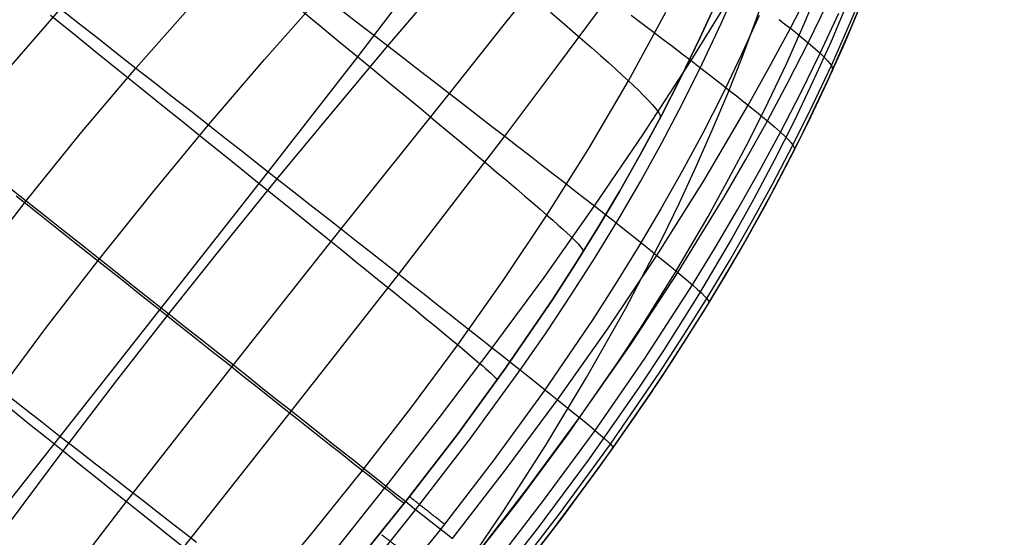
# Model space of a CAD drawing. Header units: millimetres. Extents: x -58 to 58, y -58 to 57.
# Tile 26 of 102: x -40 to -18, y 24 to 36. Entities that reach past the tile are written whole.
import ezdxf

# ---------------------------------------------------------------- set-up
doc = ezdxf.new("R2010")
doc.units = ezdxf.units.MM
doc.header["$MEASUREMENT"] = 0
doc.layers.add('Predefinito', color=5, linetype='Continuous')

msp = doc.modelspace()

# ---------------------------------------------------------------- linework, layer by layer
at = {"layer": 'Predefinito', "extrusion": (3.47394e-06, 6.55532e-06, 1)}
msp.add_lwpolyline([(-40.058, 12.07), (-39.511, 12.544), (-38.868, 13.127), (-38.236, 13.724), (-37.616, 14.335), (-37.008, 14.96), (-36.412, 15.597), (-35.826, 16.246), (-34.685, 17.574), (-33.583, 18.938), (-32.512, 20.332), (-31.468, 21.749), (-30.451, 23.189), (-29.462, 24.65), (-28.506, 26.136), (-27.59, 27.651), (-26.719, 29.196), (-25.898, 30.771), (-25.508, 31.571), (-25.133, 32.379), (-24.772, 33.195), (-24.427, 34.019), (-24.097, 34.85), (-23.784, 35.689), (-23.488, 36.534), (-23.21, 37.386), (-22.948, 38.244), (-22.704, 39.109), (-22.478, 39.979), (-22.27, 40.855), (-22.08, 41.736), (-21.908, 42.622), (-21.754, 43.512), (-21.618, 44.405), (-21.5, 45.301), (-21.4, 46.2), (-21.317, 47.1), (-21.251, 48.002), (-21.202, 48.906), (-21.17, 49.812), (-21.154, 50.72), (-21.155, 51.629), (-21.201, 53.448)], dxfattribs=at)
at = {"layer": 'Predefinito'}
for points in [[(-30.918, 22.591), (-29.136, 24.852), (-27.995, 26.397), (-26.898, 27.979), (-26.368, 28.785), (-25.599, 30.014), (-24.865, 31.265), (-24.398, 32.11), (-23.948, 32.963), (-23.516, 33.825), (-23.103, 34.696), (-22.71, 35.576), (-22.336, 36.466)], [(-32.75, 23.51), (-31.612, 24.921), (-30.494, 26.372), (-29.404, 27.866), (-28.35, 29.408), (-27.838, 30.199), (-27.338, 31.004), (-26.851, 31.823), (-26.378, 32.657), (-25.919, 33.507), (-25.475, 34.373), (-25.048, 35.256), (-24.639, 36.157)], [(-24.639, 36.157), (-25.048, 35.256), (-25.475, 34.373), (-25.919, 33.507), (-26.378, 32.657), (-26.851, 31.823), (-27.338, 31.004), (-27.838, 30.199), (-28.35, 29.408), (-29.404, 27.866), (-30.494, 26.372), (-31.612, 24.921), (-32.75, 23.51)], [(-24.639, 36.157), (-25.048, 35.256), (-25.475, 34.373), (-25.919, 33.507), (-26.378, 32.657), (-26.851, 31.823), (-27.338, 31.004), (-27.838, 30.199), (-28.35, 29.408), (-29.404, 27.866), (-30.494, 26.372), (-31.612, 24.921), (-32.75, 23.51)], [(-29.215, 23.115), (-28.117, 24.541), (-27.039, 26.015), (-25.987, 27.543), (-24.969, 29.128), (-24.476, 29.943), (-23.994, 30.775), (-23.524, 31.623), (-23.068, 32.487), (-22.626, 33.369), (-22.199, 34.269), (-21.789, 35.186), (-21.396, 36.123)], [(-23.719, 35.763), (-24.123, 34.874), (-24.546, 33.996), (-24.987, 33.13), (-25.447, 32.275), (-25.923, 31.43), (-26.416, 30.596), (-26.925, 29.772), (-27.449, 28.957), (-28.541, 27.355), (-29.684, 25.785), (-30.874, 24.243), (-32.101, 22.725)]]:
    msp.add_lwpolyline(points, dxfattribs=at)
at = {"layer": 'Predefinito', "extrusion": (0.400481, 0.916305, 0)}
msp.add_lwpolyline([(35.057, 320), (35.034, 320), (35.012, 319.999), (34.989, 319.998), (34.967, 319.996), (34.944, 319.994), (34.921, 319.991), (34.898, 319.987), (34.875, 319.983), (34.851, 319.979), (34.828, 319.974), (34.805, 319.968), (34.781, 319.961), (34.758, 319.954), (34.735, 319.947), (34.712, 319.939), (34.688, 319.93), (34.665, 319.92), (34.643, 319.91), (34.62, 319.9), (34.597, 319.888), (34.575, 319.876), (34.553, 319.864), (34.531, 319.851), (34.509, 319.837), (34.488, 319.823), (34.467, 319.808), (34.446, 319.792), (34.426, 319.776), (34.406, 319.76), (34.387, 319.743), (34.368, 319.725), (34.349, 319.707), (34.331, 319.689), (34.314, 319.67), (34.297, 319.65), (34.28, 319.63), (34.264, 319.61), (34.249, 319.589), (34.234, 319.568), (34.22, 319.547), (34.206, 319.526), (34.193, 319.504), (34.18, 319.482), (34.168, 319.459), (34.157, 319.437), (34.146, 319.414), (34.136, 319.391), (34.127, 319.368), (34.118, 319.345), (34.11, 319.322), (34.102, 319.298), (34.095, 319.275), (34.089, 319.252), (34.083, 319.229), (34.078, 319.205), (34.073, 319.182), (34.069, 319.159), (34.066, 319.136), (34.063, 319.113), (34.061, 319.09), (34.059, 319.067), (34.058, 319.045), (34.057, 319.022), (34.057, 319)], dxfattribs=at)
at = {"layer": 'Predefinito', "extrusion": (0.435498, 0.90019, 0)}
msp.add_lwpolyline([(36.899, 320), (36.922, 320), (36.944, 319.999), (36.967, 319.998), (36.989, 319.996), (37.012, 319.994), (37.035, 319.991), (37.058, 319.987), (37.081, 319.983), (37.105, 319.979), (37.128, 319.974), (37.151, 319.968), (37.175, 319.961), (37.198, 319.954), (37.221, 319.947), (37.244, 319.939), (37.268, 319.93), (37.291, 319.92), (37.313, 319.91), (37.336, 319.9), (37.359, 319.888), (37.381, 319.876), (37.403, 319.864), (37.425, 319.851), (37.447, 319.837), (37.468, 319.823), (37.489, 319.808), (37.51, 319.792), (37.53, 319.776), (37.55, 319.76), (37.569, 319.743), (37.588, 319.725), (37.607, 319.707), (37.625, 319.689), (37.642, 319.67), (37.659, 319.65), (37.676, 319.63), (37.692, 319.61), (37.707, 319.589), (37.722, 319.568), (37.736, 319.547), (37.75, 319.526), (37.763, 319.504), (37.776, 319.482), (37.788, 319.459), (37.799, 319.437), (37.81, 319.414), (37.82, 319.391), (37.829, 319.368), (37.838, 319.345), (37.846, 319.322), (37.854, 319.298), (37.861, 319.275), (37.867, 319.252), (37.873, 319.229), (37.878, 319.205), (37.883, 319.182), (37.887, 319.159), (37.89, 319.136), (37.893, 319.113), (37.895, 319.09), (37.897, 319.067), (37.898, 319.045), (37.899, 319.022), (37.899, 319)], dxfattribs=at)
at = {"layer": 'Predefinito', "extrusion": (0.420919, 0.907098, 0)}
msp.add_lwpolyline([(35.561, 320), (35.539, 320), (35.516, 319.999), (35.494, 319.998), (35.471, 319.996), (35.448, 319.994), (35.425, 319.991), (35.402, 319.987), (35.379, 319.983), (35.356, 319.979), (35.333, 319.974), (35.309, 319.968), (35.286, 319.961), (35.263, 319.954), (35.239, 319.947), (35.216, 319.939), (35.193, 319.93), (35.17, 319.92), (35.147, 319.91), (35.124, 319.9), (35.102, 319.888), (35.079, 319.876), (35.057, 319.864), (35.035, 319.851), (35.014, 319.837), (34.993, 319.823), (34.972, 319.808), (34.951, 319.792), (34.931, 319.776), (34.911, 319.76), (34.891, 319.743), (34.872, 319.725), (34.854, 319.707), (34.836, 319.689), (34.818, 319.67), (34.801, 319.65), (34.785, 319.63), (34.769, 319.61), (34.753, 319.589), (34.738, 319.568), (34.724, 319.547), (34.71, 319.526), (34.697, 319.504), (34.685, 319.482), (34.673, 319.459), (34.661, 319.437), (34.651, 319.414), (34.641, 319.391), (34.631, 319.368), (34.622, 319.345), (34.614, 319.322), (34.607, 319.298), (34.6, 319.275), (34.593, 319.252), (34.587, 319.229), (34.582, 319.205), (34.578, 319.182), (34.574, 319.159), (34.57, 319.136), (34.567, 319.113), (34.565, 319.09), (34.563, 319.067), (34.562, 319.045), (34.561, 319.022), (34.561, 319)], dxfattribs=at)
at = {"layer": 'Predefinito', "extrusion": (1, 0, 0)}
for points in [[(34.269, 319), (34.269, 60.002)], [(27.543, 319), (27.543, 60.001)]]:
    msp.add_lwpolyline(points, dxfattribs=at)
at = {"layer": 'Predefinito', "extrusion": (0.47578, 0.879564, 0)}
msp.add_lwpolyline([(37.736, 320), (37.759, 320), (37.781, 319.999), (37.803, 319.998), (37.826, 319.996), (37.849, 319.994), (37.872, 319.991), (37.895, 319.987), (37.918, 319.983), (37.942, 319.979), (37.965, 319.974), (37.988, 319.968), (38.012, 319.961), (38.035, 319.954), (38.058, 319.947), (38.081, 319.939), (38.104, 319.93), (38.127, 319.92), (38.15, 319.91), (38.173, 319.9), (38.196, 319.888), (38.218, 319.876), (38.24, 319.864), (38.262, 319.851), (38.284, 319.837), (38.305, 319.823), (38.326, 319.808), (38.346, 319.792), (38.367, 319.776), (38.387, 319.76), (38.406, 319.743), (38.425, 319.725), (38.443, 319.707), (38.462, 319.689), (38.479, 319.67), (38.496, 319.65), (38.513, 319.63), (38.529, 319.61), (38.544, 319.589), (38.559, 319.568), (38.573, 319.547), (38.587, 319.526), (38.6, 319.504), (38.613, 319.482), (38.625, 319.459), (38.636, 319.437), (38.647, 319.414), (38.657, 319.391), (38.666, 319.368), (38.675, 319.345), (38.683, 319.322), (38.691, 319.298), (38.698, 319.275), (38.704, 319.252), (38.71, 319.229), (38.715, 319.205), (38.72, 319.182), (38.724, 319.159), (38.727, 319.136), (38.73, 319.113), (38.732, 319.09), (38.734, 319.067), (38.735, 319.045), (38.736, 319.022), (38.736, 319)], dxfattribs=at)
at = {"layer": 'Predefinito', "extrusion": (0.45987, 0.887986, 0)}
msp.add_lwpolyline([(36.424, 320), (36.401, 320), (36.379, 319.999), (36.356, 319.998), (36.334, 319.996), (36.311, 319.994), (36.288, 319.991), (36.265, 319.987), (36.242, 319.983), (36.218, 319.979), (36.195, 319.974), (36.172, 319.968), (36.148, 319.961), (36.125, 319.954), (36.102, 319.947), (36.079, 319.939), (36.056, 319.93), (36.033, 319.92), (36.01, 319.91), (35.987, 319.9), (35.964, 319.888), (35.942, 319.876), (35.92, 319.864), (35.898, 319.851), (35.876, 319.837), (35.855, 319.823), (35.834, 319.808), (35.814, 319.792), (35.793, 319.776), (35.773, 319.76), (35.754, 319.743), (35.735, 319.725), (35.717, 319.707), (35.698, 319.689), (35.681, 319.67), (35.664, 319.65), (35.647, 319.63), (35.631, 319.61), (35.616, 319.589), (35.601, 319.568), (35.587, 319.547), (35.573, 319.526), (35.56, 319.504), (35.547, 319.482), (35.535, 319.459), (35.524, 319.437), (35.513, 319.414), (35.503, 319.391), (35.494, 319.368), (35.485, 319.345), (35.477, 319.322), (35.469, 319.298), (35.462, 319.275), (35.456, 319.252), (35.45, 319.229), (35.445, 319.205), (35.44, 319.182), (35.436, 319.159), (35.433, 319.136), (35.43, 319.113), (35.428, 319.09), (35.426, 319.067), (35.425, 319.045), (35.424, 319.022), (35.424, 319)], dxfattribs=at)
at = {"layer": 'Predefinito', "extrusion": (0.512592, 0.858632, 0)}
msp.add_lwpolyline([(38.364, 320), (38.386, 320), (38.409, 319.999), (38.431, 319.998), (38.454, 319.996), (38.477, 319.994), (38.5, 319.991), (38.523, 319.987), (38.546, 319.983), (38.569, 319.979), (38.593, 319.974), (38.616, 319.968), (38.639, 319.961), (38.663, 319.954), (38.686, 319.947), (38.709, 319.939), (38.732, 319.93), (38.755, 319.92), (38.778, 319.91), (38.801, 319.9), (38.824, 319.888), (38.846, 319.876), (38.868, 319.864), (38.89, 319.851), (38.911, 319.837), (38.933, 319.823), (38.954, 319.808), (38.974, 319.792), (38.995, 319.776), (39.014, 319.76), (39.034, 319.743), (39.053, 319.725), (39.071, 319.707), (39.089, 319.689), (39.107, 319.67), (39.124, 319.65), (39.141, 319.63), (39.157, 319.61), (39.172, 319.589), (39.187, 319.568), (39.201, 319.547), (39.215, 319.526), (39.228, 319.504), (39.241, 319.482), (39.253, 319.459), (39.264, 319.437), (39.275, 319.414), (39.285, 319.391), (39.294, 319.368), (39.303, 319.345), (39.311, 319.322), (39.319, 319.298), (39.326, 319.275), (39.332, 319.252), (39.338, 319.229), (39.343, 319.205), (39.348, 319.182), (39.352, 319.159), (39.355, 319.136), (39.358, 319.113), (39.36, 319.09), (39.362, 319.067), (39.363, 319.045), (39.364, 319.022), (39.364, 319)], dxfattribs=at)
at = {"layer": 'Predefinito', "extrusion": (0.496054, 0.868292, 0)}
msp.add_lwpolyline([(37.099, 320), (37.077, 320), (37.055, 319.999), (37.032, 319.998), (37.01, 319.996), (36.987, 319.994), (36.964, 319.991), (36.941, 319.987), (36.917, 319.983), (36.894, 319.979), (36.871, 319.974), (36.848, 319.968), (36.824, 319.961), (36.801, 319.954), (36.778, 319.947), (36.754, 319.939), (36.731, 319.93), (36.708, 319.92), (36.685, 319.91), (36.663, 319.9), (36.64, 319.888), (36.618, 319.876), (36.596, 319.864), (36.574, 319.851), (36.552, 319.837), (36.531, 319.823), (36.51, 319.808), (36.489, 319.792), (36.469, 319.776), (36.449, 319.76), (36.43, 319.743), (36.411, 319.725), (36.392, 319.707), (36.374, 319.689), (36.357, 319.67), (36.34, 319.65), (36.323, 319.63), (36.307, 319.61), (36.292, 319.589), (36.277, 319.568), (36.262, 319.547), (36.249, 319.526), (36.236, 319.504), (36.223, 319.482), (36.211, 319.459), (36.2, 319.437), (36.189, 319.414), (36.179, 319.391), (36.17, 319.368), (36.161, 319.345), (36.153, 319.322), (36.145, 319.298), (36.138, 319.275), (36.132, 319.252), (36.126, 319.229), (36.121, 319.205), (36.116, 319.182), (36.112, 319.159), (36.109, 319.136), (36.106, 319.113), (36.103, 319.09), (36.102, 319.067), (36.1, 319.045), (36.1, 319.022), (36.099, 319)], dxfattribs=at)
at = {"layer": 'Predefinito', "extrusion": (0.513016, 0.858379, 0)}
msp.add_lwpolyline([(37.371, 320), (37.349, 320), (37.326, 319.999), (37.304, 319.998), (37.281, 319.996), (37.258, 319.994), (37.235, 319.991), (37.212, 319.987), (37.189, 319.983), (37.165, 319.979), (37.142, 319.974), (37.119, 319.968), (37.096, 319.961), (37.072, 319.954), (37.049, 319.947), (37.026, 319.939), (37.003, 319.93), (36.98, 319.92), (36.957, 319.91), (36.934, 319.9), (36.911, 319.888), (36.889, 319.876), (36.867, 319.864), (36.845, 319.851), (36.823, 319.837), (36.802, 319.823), (36.781, 319.808), (36.761, 319.792), (36.74, 319.776), (36.721, 319.76), (36.701, 319.743), (36.682, 319.725), (36.664, 319.707), (36.646, 319.689), (36.628, 319.67), (36.611, 319.65), (36.594, 319.63), (36.578, 319.61), (36.563, 319.589), (36.548, 319.568), (36.534, 319.547), (36.52, 319.526), (36.507, 319.504), (36.494, 319.482), (36.482, 319.459), (36.471, 319.437), (36.46, 319.414), (36.45, 319.391), (36.441, 319.368), (36.432, 319.345), (36.424, 319.322), (36.416, 319.298), (36.409, 319.275), (36.403, 319.252), (36.397, 319.229), (36.392, 319.205), (36.387, 319.182), (36.383, 319.159), (36.38, 319.136), (36.377, 319.113), (36.375, 319.09), (36.373, 319.067), (36.372, 319.045), (36.371, 319.022), (36.371, 319)], dxfattribs=at)
at = {"layer": 'Predefinito', "extrusion": (0.5212, 0.853434, 0)}
msp.add_lwpolyline([(37.491, 320), (37.468, 320), (37.446, 319.999), (37.423, 319.998), (37.401, 319.996), (37.378, 319.994), (37.355, 319.991), (37.332, 319.987), (37.309, 319.983), (37.285, 319.979), (37.262, 319.974), (37.239, 319.968), (37.215, 319.961), (37.192, 319.954), (37.169, 319.947), (37.146, 319.939), (37.122, 319.93), (37.099, 319.92), (37.077, 319.91), (37.054, 319.9), (37.031, 319.888), (37.009, 319.876), (36.987, 319.864), (36.965, 319.851), (36.943, 319.837), (36.922, 319.823), (36.901, 319.808), (36.881, 319.792), (36.86, 319.776), (36.84, 319.76), (36.821, 319.743), (36.802, 319.725), (36.783, 319.707), (36.765, 319.689), (36.748, 319.67), (36.731, 319.65), (36.714, 319.63), (36.698, 319.61), (36.683, 319.589), (36.668, 319.568), (36.654, 319.547), (36.64, 319.526), (36.627, 319.504), (36.614, 319.482), (36.602, 319.459), (36.591, 319.437), (36.58, 319.414), (36.57, 319.391), (36.561, 319.368), (36.552, 319.345), (36.544, 319.322), (36.536, 319.298), (36.529, 319.275), (36.523, 319.252), (36.517, 319.229), (36.512, 319.205), (36.507, 319.182), (36.503, 319.159), (36.5, 319.136), (36.497, 319.113), (36.495, 319.09), (36.493, 319.067), (36.492, 319.045), (36.491, 319.022), (36.491, 319)], dxfattribs=at)
at = {"layer": 'Predefinito', "extrusion": (0.545659, 0.838007, 0)}
msp.add_lwpolyline([(38.803, 320), (38.825, 320), (38.848, 319.999), (38.87, 319.998), (38.893, 319.996), (38.916, 319.994), (38.939, 319.991), (38.962, 319.987), (38.985, 319.983), (39.008, 319.979), (39.032, 319.974), (39.055, 319.968), (39.078, 319.961), (39.102, 319.954), (39.125, 319.947), (39.148, 319.939), (39.171, 319.93), (39.194, 319.92), (39.217, 319.91), (39.24, 319.9), (39.262, 319.888), (39.285, 319.876), (39.307, 319.864), (39.329, 319.851), (39.35, 319.837), (39.372, 319.823), (39.393, 319.808), (39.413, 319.792), (39.433, 319.776), (39.453, 319.76), (39.473, 319.743), (39.492, 319.725), (39.51, 319.707), (39.528, 319.689), (39.546, 319.67), (39.563, 319.65), (39.579, 319.63), (39.595, 319.61), (39.611, 319.589), (39.626, 319.568), (39.64, 319.547), (39.654, 319.526), (39.667, 319.504), (39.679, 319.482), (39.691, 319.459), (39.703, 319.437), (39.713, 319.414), (39.723, 319.391), (39.733, 319.368), (39.742, 319.345), (39.75, 319.322), (39.758, 319.298), (39.764, 319.275), (39.771, 319.252), (39.777, 319.229), (39.782, 319.205), (39.786, 319.182), (39.79, 319.159), (39.794, 319.136), (39.797, 319.113), (39.799, 319.09), (39.801, 319.067), (39.802, 319.045), (39.803, 319.022), (39.803, 319)], dxfattribs=at)
at = {"layer": 'Predefinito', "extrusion": (0.529175, 0.848513, 0)}
msp.add_lwpolyline([(37.6, 320), (37.578, 320), (37.556, 319.999), (37.533, 319.998), (37.51, 319.996), (37.487, 319.994), (37.464, 319.991), (37.441, 319.987), (37.418, 319.983), (37.395, 319.979), (37.372, 319.974), (37.348, 319.968), (37.325, 319.961), (37.302, 319.954), (37.278, 319.947), (37.255, 319.939), (37.232, 319.93), (37.209, 319.92), (37.186, 319.91), (37.163, 319.9), (37.141, 319.888), (37.118, 319.876), (37.096, 319.864), (37.075, 319.851), (37.053, 319.837), (37.032, 319.823), (37.011, 319.808), (36.99, 319.792), (36.97, 319.776), (36.95, 319.76), (36.931, 319.743), (36.912, 319.725), (36.893, 319.707), (36.875, 319.689), (36.857, 319.67), (36.84, 319.65), (36.824, 319.63), (36.808, 319.61), (36.792, 319.589), (36.777, 319.568), (36.763, 319.547), (36.749, 319.526), (36.736, 319.504), (36.724, 319.482), (36.712, 319.459), (36.701, 319.437), (36.69, 319.414), (36.68, 319.391), (36.67, 319.368), (36.662, 319.345), (36.653, 319.322), (36.646, 319.298), (36.639, 319.275), (36.632, 319.252), (36.627, 319.229), (36.621, 319.205), (36.617, 319.182), (36.613, 319.159), (36.609, 319.136), (36.607, 319.113), (36.604, 319.09), (36.602, 319.067), (36.601, 319.045), (36.6, 319.022), (36.6, 319)], dxfattribs=at)
at = {"layer": 'Predefinito', "extrusion": (0.574784, 0.818305, 0)}
msp.add_lwpolyline([(39.078, 320), (39.1, 320), (39.122, 319.999), (39.145, 319.998), (39.168, 319.996), (39.191, 319.994), (39.214, 319.991), (39.237, 319.987), (39.26, 319.983), (39.283, 319.979), (39.306, 319.974), (39.33, 319.968), (39.353, 319.961), (39.376, 319.954), (39.4, 319.947), (39.423, 319.939), (39.446, 319.93), (39.469, 319.92), (39.492, 319.91), (39.515, 319.9), (39.537, 319.888), (39.559, 319.876), (39.582, 319.864), (39.603, 319.851), (39.625, 319.837), (39.646, 319.823), (39.667, 319.808), (39.688, 319.792), (39.708, 319.776), (39.728, 319.76), (39.747, 319.743), (39.766, 319.725), (39.785, 319.707), (39.803, 319.689), (39.821, 319.67), (39.838, 319.65), (39.854, 319.63), (39.87, 319.61), (39.886, 319.589), (39.901, 319.568), (39.915, 319.547), (39.929, 319.526), (39.942, 319.504), (39.954, 319.482), (39.966, 319.459), (39.977, 319.437), (39.988, 319.414), (39.998, 319.391), (40.008, 319.368), (40.016, 319.345), (40.025, 319.322), (40.032, 319.298), (40.039, 319.275), (40.046, 319.252), (40.051, 319.229), (40.057, 319.205), (40.061, 319.182), (40.065, 319.159), (40.069, 319.136), (40.071, 319.113), (40.074, 319.09), (40.076, 319.067), (40.077, 319.045), (40.078, 319.022), (40.078, 319)], dxfattribs=at)
at = {"layer": 'Predefinito', "extrusion": (0.558826, 0.829285, 0)}
msp.add_lwpolyline([(37.941, 320), (37.919, 320), (37.897, 319.999), (37.874, 319.998), (37.851, 319.996), (37.828, 319.994), (37.805, 319.991), (37.782, 319.987), (37.759, 319.983), (37.736, 319.979), (37.713, 319.974), (37.689, 319.968), (37.666, 319.961), (37.643, 319.954), (37.619, 319.947), (37.596, 319.939), (37.573, 319.93), (37.55, 319.92), (37.527, 319.91), (37.504, 319.9), (37.482, 319.888), (37.46, 319.876), (37.437, 319.864), (37.416, 319.851), (37.394, 319.837), (37.373, 319.823), (37.352, 319.808), (37.331, 319.792), (37.311, 319.776), (37.291, 319.76), (37.272, 319.743), (37.253, 319.725), (37.234, 319.707), (37.216, 319.689), (37.198, 319.67), (37.181, 319.65), (37.165, 319.63), (37.149, 319.61), (37.133, 319.589), (37.118, 319.568), (37.104, 319.547), (37.09, 319.526), (37.077, 319.504), (37.065, 319.482), (37.053, 319.459), (37.042, 319.437), (37.031, 319.414), (37.021, 319.391), (37.011, 319.368), (37.003, 319.345), (36.994, 319.322), (36.987, 319.298), (36.98, 319.275), (36.973, 319.252), (36.968, 319.229), (36.962, 319.205), (36.958, 319.182), (36.954, 319.159), (36.95, 319.136), (36.948, 319.113), (36.945, 319.09), (36.943, 319.067), (36.942, 319.045), (36.941, 319.022), (36.941, 319)], dxfattribs=at)
at = {"layer": 'Predefinito', "extrusion": (0.599832, 0.800126, 0)}
msp.add_lwpolyline([(39.217, 320), (39.24, 320), (39.262, 319.999), (39.285, 319.998), (39.307, 319.996), (39.33, 319.994), (39.353, 319.991), (39.376, 319.987), (39.399, 319.983), (39.423, 319.979), (39.446, 319.974), (39.469, 319.968), (39.493, 319.961), (39.516, 319.954), (39.539, 319.947), (39.562, 319.939), (39.586, 319.93), (39.609, 319.92), (39.631, 319.91), (39.654, 319.9), (39.677, 319.888), (39.699, 319.876), (39.721, 319.864), (39.743, 319.851), (39.765, 319.837), (39.786, 319.823), (39.807, 319.808), (39.828, 319.792), (39.848, 319.776), (39.868, 319.76), (39.887, 319.743), (39.906, 319.725), (39.925, 319.707), (39.943, 319.689), (39.96, 319.67), (39.977, 319.65), (39.994, 319.63), (40.01, 319.61), (40.025, 319.589), (40.04, 319.568), (40.054, 319.547), (40.068, 319.526), (40.081, 319.504), (40.094, 319.482), (40.106, 319.459), (40.117, 319.437), (40.128, 319.414), (40.138, 319.391), (40.147, 319.368), (40.156, 319.345), (40.164, 319.322), (40.172, 319.298), (40.179, 319.275), (40.185, 319.252), (40.191, 319.229), (40.196, 319.205), (40.201, 319.182), (40.205, 319.159), (40.208, 319.136), (40.211, 319.113), (40.213, 319.09), (40.215, 319.067), (40.216, 319.045), (40.217, 319.022), (40.217, 319)], dxfattribs=at)
at = {"layer": 'Predefinito', "extrusion": (0.584802, 0.811176, 0)}
msp.add_lwpolyline([(38.145, 320), (38.123, 320), (38.101, 319.999), (38.078, 319.998), (38.055, 319.996), (38.032, 319.994), (38.009, 319.991), (37.986, 319.987), (37.963, 319.983), (37.94, 319.979), (37.917, 319.974), (37.893, 319.968), (37.87, 319.961), (37.847, 319.954), (37.823, 319.947), (37.8, 319.939), (37.777, 319.93), (37.754, 319.92), (37.731, 319.91), (37.708, 319.9), (37.686, 319.888), (37.664, 319.876), (37.641, 319.864), (37.62, 319.851), (37.598, 319.837), (37.577, 319.823), (37.556, 319.808), (37.535, 319.792), (37.515, 319.776), (37.495, 319.76), (37.476, 319.743), (37.457, 319.725), (37.438, 319.707), (37.42, 319.689), (37.402, 319.67), (37.385, 319.65), (37.369, 319.63), (37.353, 319.61), (37.337, 319.589), (37.322, 319.568), (37.308, 319.547), (37.294, 319.526), (37.281, 319.504), (37.269, 319.482), (37.257, 319.459), (37.246, 319.437), (37.235, 319.414), (37.225, 319.391), (37.215, 319.368), (37.207, 319.345), (37.198, 319.322), (37.191, 319.298), (37.184, 319.275), (37.177, 319.252), (37.172, 319.229), (37.166, 319.205), (37.162, 319.182), (37.158, 319.159), (37.154, 319.136), (37.152, 319.113), (37.149, 319.09), (37.147, 319.067), (37.146, 319.045), (37.145, 319.022), (37.145, 319)], dxfattribs=at)
at = {"layer": 'Predefinito', "extrusion": (0.6207, 0.784048, 0)}
msp.add_lwpolyline([(39.254, 320), (39.276, 320), (39.298, 319.999), (39.321, 319.998), (39.344, 319.996), (39.366, 319.994), (39.389, 319.991), (39.413, 319.987), (39.436, 319.983), (39.459, 319.979), (39.482, 319.974), (39.506, 319.968), (39.529, 319.961), (39.552, 319.954), (39.576, 319.947), (39.599, 319.939), (39.622, 319.93), (39.645, 319.92), (39.668, 319.91), (39.69, 319.9), (39.713, 319.888), (39.735, 319.876), (39.758, 319.864), (39.779, 319.851), (39.801, 319.837), (39.822, 319.823), (39.843, 319.808), (39.864, 319.792), (39.884, 319.776), (39.904, 319.76), (39.923, 319.743), (39.942, 319.725), (39.961, 319.707), (39.979, 319.689), (39.997, 319.67), (40.014, 319.65), (40.03, 319.63), (40.046, 319.61), (40.062, 319.589), (40.076, 319.568), (40.091, 319.547), (40.104, 319.526), (40.118, 319.504), (40.13, 319.482), (40.142, 319.459), (40.153, 319.437), (40.164, 319.414), (40.174, 319.391), (40.184, 319.368), (40.192, 319.345), (40.201, 319.322), (40.208, 319.298), (40.215, 319.275), (40.222, 319.252), (40.227, 319.229), (40.232, 319.205), (40.237, 319.182), (40.241, 319.159), (40.245, 319.136), (40.247, 319.113), (40.25, 319.09), (40.251, 319.067), (40.253, 319.045), (40.254, 319.022), (40.254, 319)], dxfattribs=at)
at = {"layer": 'Predefinito', "extrusion": (0.607093, 0.794631, 0)}
msp.add_lwpolyline([(38.239, 320), (38.217, 320), (38.194, 319.999), (38.172, 319.998), (38.149, 319.996), (38.126, 319.994), (38.103, 319.991), (38.08, 319.987), (38.057, 319.983), (38.034, 319.979), (38.01, 319.974), (37.987, 319.968), (37.964, 319.961), (37.941, 319.954), (37.917, 319.947), (37.894, 319.939), (37.871, 319.93), (37.848, 319.92), (37.825, 319.91), (37.802, 319.9), (37.78, 319.888), (37.757, 319.876), (37.735, 319.864), (37.713, 319.851), (37.692, 319.837), (37.671, 319.823), (37.65, 319.808), (37.629, 319.792), (37.609, 319.776), (37.589, 319.76), (37.569, 319.743), (37.55, 319.725), (37.532, 319.707), (37.514, 319.689), (37.496, 319.67), (37.479, 319.65), (37.463, 319.63), (37.447, 319.61), (37.431, 319.589), (37.416, 319.568), (37.402, 319.547), (37.388, 319.526), (37.375, 319.504), (37.363, 319.482), (37.351, 319.459), (37.339, 319.437), (37.329, 319.414), (37.319, 319.391), (37.309, 319.368), (37.3, 319.345), (37.292, 319.322), (37.285, 319.298), (37.278, 319.275), (37.271, 319.252), (37.265, 319.229), (37.26, 319.205), (37.256, 319.182), (37.252, 319.159), (37.248, 319.136), (37.245, 319.113), (37.243, 319.09), (37.241, 319.067), (37.24, 319.045), (37.239, 319.022), (37.239, 319)], dxfattribs=at)
at = {"layer": 'Predefinito'}
for points in [[(-29.91, 22.244, 60), (-28.168, 24.474, 60), (-27.318, 25.626, 60), (-26.493, 26.795, 60), (-25.689, 27.994, 60.001), (-24.917, 29.213, 60.001), (-24.173, 30.461, 60.001), (-23.467, 31.729, 60.002), (-22.795, 33.026, 60.002), (-22.165, 34.344, 60.002), (-21.575, 35.687, 60.003), (-21.032, 37.049, 60.003), (-20.534, 38.431, 60.004), (-20.085, 39.83, 60.004), (-19.683, 41.244, 60.005), (-19.332, 42.667, 60.005), (-19.029, 44.102, 60.006), (-18.774, 45.55, 60.006), (-18.568, 46.997, 60.007), (-18.409, 48.447, 60.007), (-18.296, 49.901, 60.008), (-18.226, 51.362, 60.008)], [(-28.086, 24.583, 60), (-26.995, 26.077, 60), (-25.899, 27.675, 60), (-25.369, 28.491, 60), (-24.853, 29.318, 60), (-24.351, 30.156, 60), (-23.864, 31.006, 60), (-23.393, 31.867, 60), (-22.939, 32.739, 60), (-22.503, 33.622, 60), (-22.086, 34.516, 60), (-21.688, 35.42, 60), (-21.311, 36.333, 60.001), (-20.954, 37.255, 60.001), (-20.619, 38.186, 60.001), (-20.305, 39.125, 60.002), (-20.012, 40.07, 60.002), (-19.742, 41.023, 60.003), (-19.495, 41.981, 60.003), (-19.269, 42.945, 60.003), (-19.066, 43.914, 60.003), (-18.885, 44.885, 60.003), (-18.657, 46.333, 60.006)], [(-41.613, 23.514, 36.982), (-39.386, 26.335, 36.865), (-37.154, 29.169, 36.826), (-34.926, 32.003, 36.865), (-32.718, 34.84, 36.982), (-30.556, 37.675, 37.178)], [(-40.263, 21.8, 34.874), (-37.9, 24.872, 34.691), (-35.508, 27.935, 34.632), (-33.091, 30.983, 34.694), (-30.666, 34.019, 34.883), (-29.459, 35.531, 35.027), (-28.26, 37.036, 35.207)], [(-40.479, 24.456, 32.982), (-39.322, 26.008, 32.911), (-38.147, 27.55, 32.869), (-36.954, 29.08, 32.856), (-35.746, 30.598, 32.87), (-34.522, 32.105, 32.914), (-33.287, 33.601, 32.987), (-32.044, 35.083, 33.09), (-30.794, 36.55, 33.225)], [(-32.073, 23.877, 319.707), (-31.444, 24.661, 319.707), (-30.221, 26.247, 319.707), (-29.049, 27.861, 319.707), (-28.484, 28.68, 319.707), (-27.935, 29.507, 319.707), (-27.401, 30.344, 319.707), (-26.884, 31.19, 319.707), (-26.385, 32.046, 319.707), (-25.904, 32.913, 319.707), (-25.441, 33.791, 319.707), (-24.998, 34.681, 319.707), (-24.575, 35.583, 319.707), (-24.172, 36.496, 319.707)], [(-29.375, 23.071, 55.297), (-28.199, 24.597, 55.3), (-27.054, 26.162, 55.31), (-25.95, 27.772, 55.328), (-25.417, 28.592, 55.341), (-24.896, 29.424, 55.355), (-24.39, 30.266, 55.371), (-23.899, 31.12, 55.39), (-23.424, 31.985, 55.411), (-22.966, 32.86, 55.435), (-22.525, 33.746, 55.46), (-22.103, 34.642, 55.488), (-21.701, 35.548, 55.519), (-21.318, 36.462, 55.551)], [(-40.853, 27.231, 31.319), (-39.695, 28.781, 31.282), (-38.51, 30.313, 31.27), (-37.299, 31.823, 31.283), (-36.064, 33.313, 31.321), (-34.806, 34.783, 31.386), (-33.529, 36.228, 31.478)], [(-33.295, 23.697, 40.917), (-32.082, 25.22, 40.904), (-30.884, 26.759, 40.918), (-29.703, 28.318, 40.962), (-28.544, 29.897, 41.035), (-27.412, 31.497, 41.139), (-26.312, 33.116, 41.274), (-25.248, 34.754, 41.443), (-24.226, 36.409, 41.645)], [(-30.597, 24.043, 45.597), (-29.405, 25.583, 45.608), (-28.239, 27.154, 45.643), (-27.106, 28.757, 45.701), (-26.013, 30.391, 45.784), (-24.964, 32.057, 45.892), (-23.965, 33.754, 46.028), (-23.486, 34.613, 46.105), (-23.022, 35.479, 46.19), (-22.573, 36.352, 46.281)], [(-41.331, 30.082, 29.877), (-40.153, 31.614, 29.867), (-38.94, 33.117, 29.878), (-37.692, 34.589, 29.909), (-36.41, 36.031, 29.963)], [(-36.617, 23.85, 36.649), (-34.205, 26.903, 36.589), (-31.801, 29.97, 36.652), (-30.608, 31.513, 36.732), (-29.426, 33.061, 36.844), (-28.258, 34.613, 36.991), (-27.109, 36.168, 37.173)], [(-21.725, 36.092, 319.707), (-22.11, 35.183, 319.707), (-22.515, 34.283, 319.707), (-22.94, 33.394, 319.707), (-23.384, 32.514, 319.707), (-23.846, 31.643, 319.707), (-24.327, 30.782, 319.707), (-25.08, 29.508, 319.707), (-25.868, 28.256, 319.707), (-26.41, 27.437, 319.707), (-27.531, 25.83, 319.707), (-28.696, 24.262, 319.707), (-30.509, 21.973, 319.707)], [(-30.283, 21.788, 319), (-28.463, 24.085, 319), (-27.294, 25.659, 319), (-26.167, 27.273, 319), (-25.623, 28.097, 319), (-24.83, 29.355, 319), (-24.072, 30.637, 319), (-23.589, 31.503, 319), (-23.124, 32.379, 319), (-22.677, 33.264, 319), (-22.25, 34.16, 319), (-21.842, 35.065, 319), (-21.454, 35.981, 319)], [(-30.092, 23.642, 48.029), (-28.904, 25.181, 48.038), (-27.745, 26.754, 48.066), (-26.622, 28.363, 48.115), (-25.542, 30.008, 48.184), (-24.512, 31.689, 48.275), (-24.018, 32.542, 48.329), (-23.538, 33.405, 48.389), (-23.073, 34.276, 48.455), (-22.625, 35.155, 48.526), (-22.192, 36.041, 48.603)], [(-40.646, 34.462, 28.646), (-39.385, 35.917, 28.67)], [(-39.61, 35.773, 32.061), (-39.094, 35.359, 32.463), (-38.587, 34.951, 32.882), (-38.089, 34.551, 33.319), (-37.601, 34.158, 33.773), (-37.124, 33.774, 34.244), (-36.658, 33.399, 34.733), (-36.204, 33.034, 35.239), (-35.764, 32.679, 35.763), (-35.337, 32.335, 36.305), (-34.926, 32.003, 36.865), (-34.529, 31.683, 37.442), (-34.148, 31.375, 38.037), (-33.783, 31.08, 38.649), (-33.433, 30.797, 39.275), (-33.099, 30.527, 39.917), (-32.781, 30.269, 40.572), (-32.478, 30.023, 41.24), (-32.192, 29.79, 41.92), (-31.921, 29.57, 42.612), (-31.667, 29.362, 43.314), (-31.428, 29.167, 44.025), (-31.206, 28.985, 44.746), (-30.999, 28.816, 45.474), (-30.809, 28.659, 46.209), (-30.635, 28.516, 46.951), (-30.478, 28.385, 47.697), (-30.337, 28.267, 48.449), (-30.211, 28.162, 49.204), (-30.1, 28.068, 49.963), (-30.002, 27.985, 50.726), (-29.918, 27.912, 51.491), (-29.846, 27.849, 52.26), (-29.734, 27.749, 53.802), (-29.66, 27.678, 55.35), (-29.617, 27.633, 56.902), (-29.597, 27.594, 60)], [(-39.385, 35.917, 28.67), (-38.957, 35.581, 28.964), (-38.531, 35.248, 29.269), (-38.11, 34.917, 29.584), (-37.692, 34.589, 29.909), (-37.278, 34.265, 30.246), (-36.869, 33.944, 30.593), (-36.464, 33.627, 30.952), (-36.064, 33.313, 31.321), (-35.67, 33.004, 31.702), (-35.281, 32.7, 32.095), (-34.899, 32.4, 32.498), (-34.522, 32.105, 32.914), (-34.153, 31.816, 33.341), (-33.791, 31.532, 33.78), (-33.437, 31.254, 34.231), (-33.091, 30.983, 34.694), (-32.754, 30.718, 35.169), (-32.426, 30.461, 35.654), (-32.109, 30.212, 36.149), (-31.801, 29.97, 36.652), (-31.504, 29.736, 37.165), (-31.217, 29.511, 37.685), (-30.939, 29.293, 38.213), (-30.672, 29.082, 38.749), (-30.415, 28.879, 39.293), (-30.168, 28.685, 39.843), (-29.93, 28.497, 40.399), (-29.703, 28.318, 40.962), (-29.485, 28.146, 41.53), (-29.278, 27.981, 42.104), (-29.08, 27.824, 42.683), (-28.892, 27.675, 43.266), (-28.714, 27.533, 43.855), (-28.546, 27.399, 44.447), (-28.388, 27.273, 45.043), (-28.239, 27.154, 45.643), (-28.101, 27.042, 46.246), (-27.972, 26.939, 46.851), (-27.853, 26.842, 47.458), (-27.745, 26.754, 48.066), (-27.645, 26.672, 48.674), (-27.555, 26.598, 49.282), (-27.4, 26.468, 50.496), (-27.275, 26.363, 51.707), (-27.178, 26.278, 52.914), (-27.106, 26.212, 54.116), (-27.054, 26.162, 55.31), (-27.001, 26.102, 57.675), (-26.995, 26.077, 60)], [(-34.85, 22.834, 47.697), (-33.719, 24.192, 47.676), (-32.612, 25.57, 47.669), (-31.53, 26.967, 47.676), (-30.478, 28.385, 47.697), (-29.459, 29.827, 47.733), (-28.478, 31.293, 47.784), (-27.541, 32.784, 47.848), (-26.65, 34.299, 47.928), (-25.81, 35.838, 48.022)], [(-33.942, 35.845, 35.347), (-33.52, 35.499, 35.875), (-33.112, 35.164, 36.42), (-32.718, 34.84, 36.982), (-32.339, 34.528, 37.562), (-31.975, 34.228, 38.158), (-31.626, 33.94, 38.77), (-31.292, 33.663, 39.396), (-30.973, 33.399, 40.037), (-30.67, 33.147, 40.691), (-30.381, 32.906, 41.358), (-30.108, 32.678, 42.036), (-29.85, 32.462, 42.725), (-29.607, 32.258, 43.424), (-29.38, 32.067, 44.132), (-29.169, 31.887, 44.849), (-28.973, 31.72, 45.573), (-28.792, 31.566, 46.304), (-28.628, 31.423, 47.041), (-28.478, 31.293, 47.784), (-28.345, 31.176, 48.53), (-28.226, 31.07, 49.281), (-28.122, 30.976, 50.035), (-28.031, 30.892, 50.792), (-27.952, 30.818, 51.553), (-27.885, 30.753, 52.315), (-27.782, 30.648, 53.847), (-27.716, 30.573, 55.384), (-27.679, 30.52, 56.924), (-27.67, 30.466, 60)], [(-33.149, 35.935, 31.864), (-32.775, 35.646, 32.262), (-32.406, 35.362, 32.67), (-32.044, 35.083, 33.09), (-31.688, 34.808, 33.521), (-31.34, 34.54, 33.963), (-30.999, 34.276, 34.417), (-30.666, 34.019, 34.883), (-30.342, 33.769, 35.359), (-30.027, 33.525, 35.845), (-29.721, 33.289, 36.34), (-29.426, 33.061, 36.844), (-29.14, 32.84, 37.356), (-28.864, 32.626, 37.876), (-28.598, 32.42, 38.403), (-28.342, 32.221, 38.937), (-28.095, 32.029, 39.478), (-27.858, 31.844, 40.026), (-27.63, 31.667, 40.579), (-27.412, 31.497, 41.139), (-27.204, 31.333, 41.704), (-27.005, 31.178, 42.274), (-26.816, 31.029, 42.848), (-26.636, 30.887, 43.428), (-26.466, 30.752, 44.011), (-26.305, 30.625, 44.598), (-26.154, 30.504, 45.189), (-26.013, 30.391, 45.784), (-25.881, 30.285, 46.381), (-25.758, 30.185, 46.981), (-25.646, 30.093, 47.582), (-25.542, 30.008, 48.184), (-25.363, 29.857, 49.388), (-25.216, 29.731, 50.589), (-25.1, 29.627, 51.788), (-25.009, 29.543, 52.983), (-24.943, 29.476, 54.172), (-24.896, 29.424, 55.355), (-24.852, 29.355, 57.697), (-24.853, 29.318, 60.001)], [(-29.738, 23.36, 50.467), (-28.553, 24.896, 50.474), (-27.4, 26.468, 50.496), (-26.285, 28.08, 50.534), (-25.216, 29.731, 50.589), (-24.701, 30.572, 50.624), (-24.201, 31.422, 50.662), (-23.715, 32.282, 50.705), (-23.245, 33.152, 50.753), (-22.791, 34.031, 50.806), (-22.355, 34.918, 50.863), (-21.936, 35.815, 50.924)], [(-28.396, 35.84, 41.554), (-28.144, 35.623, 42.228), (-27.907, 35.418, 42.913), (-27.684, 35.223, 43.607), (-27.475, 35.04, 44.31), (-27.281, 34.869, 45.021), (-27.101, 34.709, 45.739), (-26.936, 34.561, 46.463), (-26.786, 34.424, 47.193), (-26.65, 34.299, 47.928), (-26.529, 34.186, 48.666), (-26.422, 34.083, 49.409), (-26.328, 33.991, 50.154), (-26.246, 33.909, 50.903), (-26.176, 33.836, 51.655), (-26.117, 33.771, 52.409), (-26.027, 33.666, 53.922), (-25.971, 33.587, 55.44), (-25.943, 33.53, 56.961), (-25.943, 33.461, 60)], [(-26.589, 35.775, 38.203), (-26.343, 35.589, 38.728), (-26.106, 35.409, 39.259), (-25.878, 35.235, 39.797), (-25.659, 35.068, 40.34), (-25.449, 34.908, 40.889), (-25.248, 34.754, 41.443), (-25.057, 34.607, 42.002), (-24.874, 34.466, 42.565), (-24.7, 34.331, 43.133), (-24.535, 34.203, 43.705), (-24.379, 34.081, 44.281), (-24.232, 33.966, 44.86), (-24.094, 33.856, 45.442), (-23.965, 33.754, 46.028), (-23.845, 33.657, 46.616), (-23.734, 33.567, 47.206), (-23.631, 33.483, 47.797), (-23.538, 33.405, 48.389), (-23.376, 33.267, 49.572), (-23.245, 33.152, 50.753), (-23.141, 33.055, 51.931), (-23.062, 32.976, 53.104), (-23.005, 32.912, 54.273), (-22.966, 32.86, 55.435), (-22.932, 32.787, 57.736), (-22.939, 32.739, 60.002)], [(-23.272, 35.676, 45.034), (-23.143, 35.575, 45.611), (-23.022, 35.479, 46.19), (-22.91, 35.389, 46.772), (-22.806, 35.305, 47.356), (-22.625, 35.155, 48.526), (-22.475, 35.027, 49.696), (-22.355, 34.918, 50.863), (-22.26, 34.828, 52.027), (-22.189, 34.753, 53.186), (-22.137, 34.692, 54.34), (-22.103, 34.642, 55.488), (-22.076, 34.568, 57.762), (-22.086, 34.516, 60.002)], [(-40.575, 31.948, 29.544), (-40.153, 31.614, 29.867), (-39.736, 31.283, 30.201), (-39.322, 30.956, 30.546), (-38.914, 30.632, 30.902), (-38.51, 30.313, 31.27), (-38.112, 29.997, 31.649), (-37.72, 29.687, 32.039), (-37.334, 29.381, 32.442), (-36.954, 29.08, 32.856), (-36.581, 28.785, 33.282), (-36.216, 28.495, 33.72), (-35.858, 28.212, 34.17), (-35.508, 27.935, 34.632), (-35.167, 27.665, 35.106), (-34.837, 27.403, 35.591), (-34.516, 27.149, 36.085), (-34.205, 26.903, 36.589), (-33.904, 26.664, 37.101), (-33.614, 26.434, 37.622), (-33.334, 26.212, 38.151), (-33.063, 25.998, 38.688), (-32.803, 25.792, 39.232), (-32.553, 25.593, 39.783), (-32.312, 25.403, 40.34), (-32.082, 25.22, 40.904), (-31.862, 25.046, 41.473), (-31.651, 24.879, 42.049), (-31.451, 24.72, 42.629), (-31.26, 24.569, 43.214), (-31.079, 24.425, 43.804), (-30.909, 24.29, 44.398), (-30.748, 24.162, 44.996), (-30.597, 24.043, 45.597)], [(-40.374, 31.721, 33.29), (-39.878, 31.327, 33.742), (-39.392, 30.942, 34.211), (-38.918, 30.567, 34.698), (-38.456, 30.201, 35.203), (-38.008, 29.846, 35.726), (-37.574, 29.501, 36.267), (-37.154, 29.169, 36.826), (-36.75, 28.849, 37.403), (-36.362, 28.542, 37.997), (-35.99, 28.247, 38.608), (-35.633, 27.964, 39.235), (-35.293, 27.694, 39.877), (-34.968, 27.437, 40.532), (-34.659, 27.192, 41.201), (-34.367, 26.961, 41.882), (-34.09, 26.742, 42.574), (-33.83, 26.535, 43.277), (-33.586, 26.342, 43.99), (-33.359, 26.162, 44.711), (-33.147, 25.994, 45.441), (-32.952, 25.84, 46.177), (-32.774, 25.699, 46.92), (-32.612, 25.57, 47.669), (-32.467, 25.455, 48.421), (-32.337, 25.352, 49.179), (-32.222, 25.261, 49.939), (-32.121, 25.181, 50.704), (-32.033, 25.112, 51.471), (-31.958, 25.052, 52.241), (-31.84, 24.958, 53.787), (-31.76, 24.895, 55.339), (-31.712, 24.857, 56.894), (-31.682, 24.833, 60)], [(-45.088, 30.615, 28.063), (-45.009, 30.552, 28.111), (-44.15, 29.866, 28.669), (-43.725, 29.526, 28.963), (-43.303, 29.189, 29.267), (-42.884, 28.854, 29.582), (-42.469, 28.522, 29.908), (-42.058, 28.194, 30.244), (-41.652, 27.869, 30.591), (-41.25, 27.548, 30.95), (-40.853, 27.231, 31.319), (-40.461, 26.918, 31.7), (-40.075, 26.609, 32.092), (-39.696, 26.306, 32.496), (-39.322, 26.008, 32.911), (-38.955, 25.715, 33.338), (-38.596, 25.428, 33.777), (-38.244, 25.147, 34.228), (-37.9, 24.872, 34.691), (-37.564, 24.605, 35.166), (-37.239, 24.345, 35.651), (-36.923, 24.093, 36.146), (-36.617, 23.85, 36.649)], [(-40.682, 27.344, 35.239), (-40.236, 26.996, 35.763), (-39.804, 26.66, 36.305), (-39.386, 26.335, 36.865), (-38.984, 26.022, 37.442), (-38.598, 25.722, 38.037), (-38.227, 25.434, 38.649), (-37.872, 25.158, 39.275), (-37.532, 24.895, 39.917), (-37.208, 24.644, 40.572), (-36.9, 24.406, 41.24), (-36.608, 24.18, 41.92), (-36.332, 23.967, 42.612)]]:
    msp.add_polyline3d(points, dxfattribs=at)

doc.saveas('drawing.dxf')
